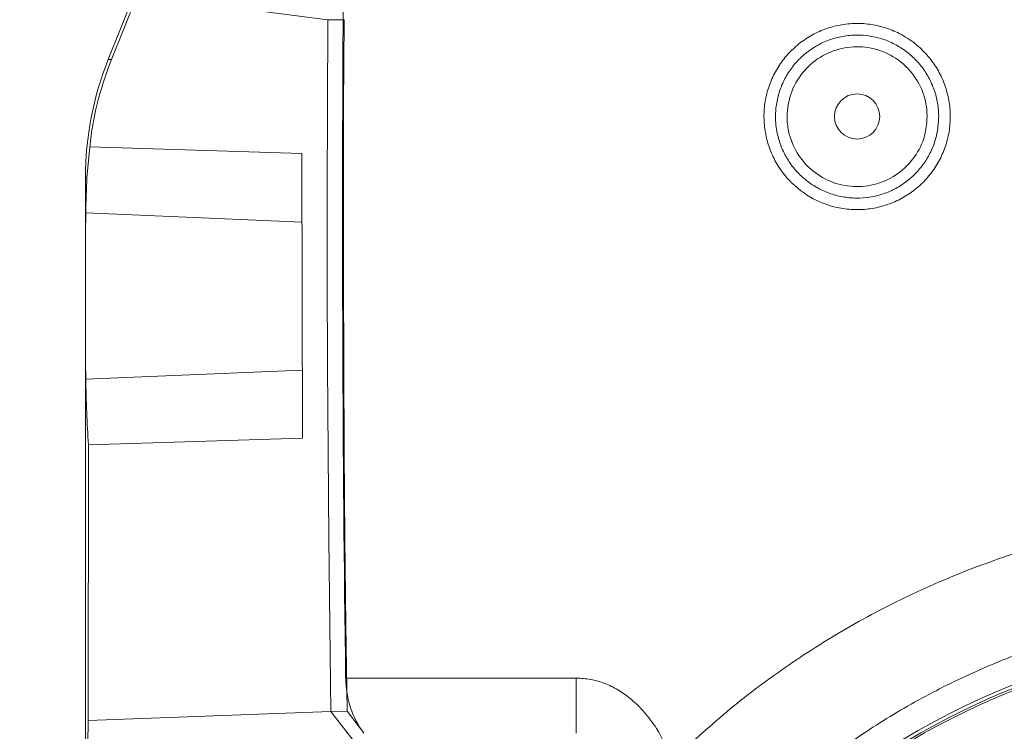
# Model space of a CAD drawing. Header units: millimetres. Extents: x 0 to 16820, y 0 to 11880.
# Tile 66 of 122: x 7979 to 8127, y 8332 to 8439. Entities that reach past the tile are written whole.
import ezdxf

# ---------------------------------------------------------------- set-up
doc = ezdxf.new("R2010")
doc.units = ezdxf.units.MM
doc.header["$LTSCALE"] = 20
doc.linetypes.add('PHANTOM', pattern=[12.7, 6.35, -1.27, 1.27, -1.27, 1.27, -1.27])

msp = doc.modelspace()

# ---------------------------------------------------------------- linework, layer by layer
at = {"color": 7, "linetype": 'Continuous', "lineweight": 0}
for p, q in [((8031.81, 8533.22), (7991.9, 8433.02)), ((7992.39, 8433.02), (7996.33, 8442.77)), ((8024.93, 8439.02), (7996.33, 8442.77)), ((8027.36, 8439.01), (8024.93, 8439.02)), ((7989.17, 8419.9), (7988.7, 8415.26)), ((7989.17, 8419.9), (8021.02, 8418.89)), ((8021.02, 8418.89), (8021.12, 8376.1)), ((7988.5, 8415.26), (7988.5, 8328.44)), ((7988.92, 8333.65), (7988.93, 8375.08)), ((8021.12, 8376.1), (7988.93, 8375.08)), ((8027.81, 8335.04), (8025.38, 8334.99)), ((8029.95, 8332.3), (8027.81, 8335.04)), ((8025.38, 8334.99), (7988.92, 8333.65)), ((8025.38, 8334.99), (8037.51, 8319.47))]:
    msp.add_line(p, q, dxfattribs=at)
at = {"color": 8, "linetype": 'Continuous', "lineweight": 0}
for p, q in [((7991.9, 8433.02), (7992.39, 8433.02)), ((7988.7, 8415.26), (7988.5, 8415.26)), ((7988.54, 8409.96), (8021.04, 8408.59)), ((7988.54, 8384.98), (8021.09, 8386.34)), ((8027.61, 8340.03), (8062.24, 8340.03)), ((8062.24, 8340.03), (8062.24, 8331.75))]:
    msp.add_line(p, q, dxfattribs=at)
at = {"color": 7, "linetype": 'Continuous', "lineweight": 0, "flags": 128}
for points in [[(8024.93, 8439.02), (8024.87, 8426.02), (8024.84, 8413.01), (8024.85, 8400.01), (8024.89, 8387), (8024.97, 8374), (8025.07, 8361), (8025.21, 8347.99), (8025.38, 8334.99)], [(8027.81, 8335.04), (8027.64, 8348.04), (8027.5, 8361.03), (8027.39, 8374.03), (8027.32, 8387.02), (8027.28, 8400.02), (8027.27, 8413.02), (8027.3, 8426.01), (8027.36, 8439.01)]]:
    msp.add_lwpolyline(points, dxfattribs=at)
at = {"color": 7, "linetype": 'Continuous', "lineweight": 0}
msp.add_circle((8104.5, 8424.47), 3.4, dxfattribs=at)
at = {"color": 7, "linetype": 'Continuous', "lineweight": 30}
for centre, radius, start, end in [((8169.5, 7139.47), 2377, 300, 180), ((7074.5, 7139.47), 1282, 22.84568, 82.15432)]:
    msp.add_arc(centre, radius, start, end, dxfattribs=at)
at = {"color": 7, "linetype": 'PHANTOM', "lineweight": 30}
msp.add_arc((8169.5, 7139.47), 1568.22, 354.08007, 125.91993, dxfattribs=at)
at = {"color": 7, "linetype": 'Continuous', "lineweight": 0}
for centre, radius, start, end in [((8036.5, 8415.26), 48, 158.2828, 180), ((8169.5, 8234.47), 112.5, 342, 162), ((8169.5, 8234.47), 112, 335.328, 204.672), ((8169.5, 8234.47), 111.7, 335.6347, 162), ((8169.5, 8234.47), 100, 2.0935, 177.9065)]:
    msp.add_arc(centre, radius, start, end, dxfattribs=at)
for centre, major_axis, ratio, start_param, end_param in [((11152.28, 8409.47), (0, 4000), 0.781286, 1.562859, 1.588157), ((11549.5, 7503.02), (3553.05, -963), 0.246973, 3.19774, 3.203425), ((11549.5, 9291.91), (3553.05, 963), 0.246973, 3.07976, 3.090395), ((8036.99, 8340.24), (0, 12), 0.781286, 1.588157, 2.356194), ((11549.5, 6572.26), (3393.02, -2317.26), 0.466421, 3.434601, 3.436053)]:
    msp.add_ellipse(centre, major_axis=major_axis, ratio=ratio, start_param=start_param, end_param=end_param, dxfattribs=at)
at = {"color": 8, "linetype": 'Continuous', "lineweight": 0}
for points, knots in [([(8094.59, 8414.56), (8094.19, 8415), (8093.26, 8416.01), (8092.09, 8417.84), (8091.15, 8420.01), (8090.59, 8422.32), (8090.43, 8424.68), (8090.67, 8427.04), (8091.29, 8429.33), (8092.3, 8431.47), (8093.65, 8433.42), (8095.31, 8435.11), (8097.23, 8436.51), (8099.36, 8437.55), (8101.63, 8438.23), (8103.98, 8438.51), (8106.35, 8438.41), (8108.66, 8437.89), (8111.04, 8436.93), (8113.2, 8435.54), (8115.05, 8433.76), (8116.47, 8431.86), (8117.54, 8429.74), (8118.24, 8427.48), (8118.55, 8425.13), (8118.47, 8422.76), (8117.98, 8420.44), (8117.12, 8418.24), (8115.89, 8416.21), (8114.34, 8414.41), (8112.51, 8412.9), (8110.46, 8411.72), (8108.23, 8410.9), (8105.91, 8410.47), (8103.54, 8410.43), (8101.19, 8410.79), (8098.95, 8411.54), (8096.66, 8412.73), (8095.33, 8413.91), (8094.59, 8414.56)], [0, 0, 0, 0, 0.020104, 0.046947, 0.073791, 0.100634, 0.127477, 0.154322, 0.181167, 0.208015, 0.234864, 0.261715, 0.288566, 0.315418, 0.342271, 0.369122, 0.395973, 0.422822, 0.449671, 0.483153, 0.510001, 0.53685, 0.563694, 0.590538, 0.617382, 0.644227, 0.671073, 0.697919, 0.724767, 0.751616, 0.778467, 0.805318, 0.83217, 0.859022, 0.885874, 0.912725, 0.939573, 0.966422, 1, 1, 1, 1]), ([(8116.76, 8424.47), (8116.7, 8423.5), (8116.59, 8421.85), (8115.82, 8419.62), (8114.86, 8417.79), (8113.59, 8416.15), (8112.08, 8414.74), (8110.34, 8413.61), (8108.44, 8412.78), (8106.42, 8412.29), (8104.35, 8412.14), (8102.29, 8412.34), (8100.28, 8412.88), (8098.4, 8413.76), (8096.68, 8414.93), (8095.2, 8416.38), (8093.97, 8418.05), (8093.05, 8419.91), (8092.39, 8422.06), (8092.16, 8424.3), (8092.35, 8426.53), (8092.87, 8428.54), (8093.72, 8430.43), (8094.88, 8432.15), (8096.31, 8433.65), (8097.97, 8434.9), (8099.82, 8435.85), (8101.8, 8436.47), (8103.86, 8436.75), (8105.94, 8436.69), (8107.98, 8436.27), (8109.92, 8435.52), (8111.7, 8434.44), (8113.28, 8433.09), (8114.61, 8431.49), (8115.65, 8429.69), (8116.37, 8427.74), (8116.72, 8425.98), (8116.75, 8424.88), (8116.76, 8424.47)], [0, 0, 0, 0, 0.0375325, 0.0643221, 0.0911118, 0.1179044, 0.1446971, 0.171511, 0.198325, 0.2251666, 0.2520082, 0.2788699, 0.3057315, 0.3325967, 0.3594619, 0.3863135, 0.4131652, 0.4399947, 0.4668243, 0.5002727, 0.5270812, 0.5538896, 0.5807105, 0.6075313, 0.6343809, 0.6612305, 0.6881148, 0.7149991, 0.7419109, 0.7688227, 0.7957449, 0.822667, 0.8495785, 0.8764899, 0.9033725, 0.930255, 0.957099, 0.9839429, 1, 1, 1, 1]), ([(8115.02, 8424.46), (8115.01, 8424.82), (8114.96, 8426.34), (8114.2, 8429), (8112.82, 8430.98), (8111.17, 8432.66), (8109.21, 8434.07), (8105.75, 8435.08), (8102.15, 8434.89), (8098.82, 8433.53), (8096.13, 8431.14), (8094.38, 8428), (8093.85, 8424.9), (8094.17, 8421.81), (8095.33, 8418.88), (8097.69, 8416.16), (8100.82, 8414.37), (8104.37, 8413.73), (8107.93, 8414.29), (8111.1, 8415.99), (8113.51, 8418.65), (8114.83, 8421.63), (8114.97, 8423.63), (8115.02, 8424.46)], [0, 0, 0, 0, 0.016108, 0.0697365, 0.1233636, 0.123477, 0.177231, 0.230996, 0.2847378, 0.3384301, 0.3920655, 0.445661, 0.4992519, 0.5328124, 0.5864787, 0.640207, 0.6939754, 0.7477441, 0.8014731, 0.8551406, 0.9087527, 0.9623412, 1, 1, 1, 1]), ([(8076.69, 8327.61), (8079.38, 8330.11), (8084.78, 8335.11), (8093.61, 8341.74), (8102.96, 8347.69), (8112.84, 8352.85), (8123.17, 8357.18), (8133.82, 8360.65), (8144.72, 8363.21), (8155.8, 8364.82), (8166.99, 8365.5), (8178.2, 8365.25), (8189.15, 8364.07), (8199.76, 8362.03), (8209.99, 8359.18), (8220, 8355.58), (8226.39, 8352.53), (8229.57, 8351.01)], [0, 0, 0, 0, 0.066783, 0.133681, 0.200463, 0.268109, 0.335995, 0.40388, 0.471524, 0.539231, 0.60718, 0.675129, 0.742836, 0.807024, 0.871417, 0.935811, 1, 1, 1, 1]), ([(8062.24, 8340.03), (8062.97, 8339.99), (8064.44, 8339.9), (8066.57, 8339.28), (8068.55, 8338.31), (8070.59, 8336.89), (8072.56, 8334.95), (8074.87, 8331.87), (8075.98, 8329.27), (8076.69, 8327.61)], [0, 0, 0, 0, 0.108612, 0.217269, 0.325363, 0.433552, 0.583403, 0.733477, 1, 1, 1, 1]), ([(8071.28, 8238.06), (8071.42, 8240.88), (8071.71, 8246.52), (8073.06, 8254.95), (8075.09, 8263.28), (8077.84, 8271.38), (8081.22, 8279.12), (8085.23, 8286.53), (8089.9, 8293.62), (8095.21, 8300.35), (8101.08, 8306.59), (8107.55, 8312.37), (8114.6, 8317.62), (8122.05, 8322.19), (8129.73, 8326.01), (8137.66, 8329.15), (8145.97, 8331.6), (8153.84, 8333.22), (8158.91, 8333.76), (8161.06, 8333.98)], [0, 0, 0, 0, 0.058726, 0.117454, 0.177929, 0.238405, 0.297055, 0.355706, 0.415987, 0.476266, 0.536335, 0.5964, 0.658342, 0.72028, 0.778185, 0.836086, 0.89601, 0.955931, 1, 1, 1, 1])]:
    msp.add_open_spline(points, degree=3, knots=knots, dxfattribs=at)
at = {"color": 7, "linetype": 'Continuous', "lineweight": 0}
for points, knots in [([(7992.39, 8433.02), (7991.69, 8431.09), (7990.28, 8427.18), (7989.45, 8422.65), (7989.2, 8420.2), (7989.17, 8419.9)], [0, 0, 0, 0, 0.461654, 0.93595, 1, 1, 1, 1]), ([(7988.54, 8384.98), (7988.54, 8385.18), (7988.53, 8385.65), (7988.52, 8386.78), (7988.51, 8388.25), (7988.51, 8389.93), (7988.51, 8391.73), (7988.5, 8394.15), (7988.5, 8397.28), (7988.5, 8400.86), (7988.51, 8404.16), (7988.51, 8406.65), (7988.52, 8408.41), (7988.53, 8409.4), (7988.54, 8409.81), (7988.54, 8409.96)], [0, 0, 0, 0, 0.059617, 0.136308, 0.212922, 0.274026, 0.335071, 0.397599, 0.495314, 0.593109, 0.690357, 0.798536, 0.877739, 0.957022, 1, 1, 1, 1]), ([(8230.34, 8333.77), (8226.71, 8335.86), (8219.45, 8340.04), (8207.78, 8344.77), (8196.62, 8348.04), (8186.13, 8349.99), (8176.44, 8350.98), (8166.71, 8351.16), (8156.99, 8350.53), (8147.35, 8349.06), (8137.84, 8346.78), (8128.55, 8343.72), (8119.57, 8339.89), (8110.95, 8335.31), (8102.75, 8330.01), (8095.01, 8324.05), (8087.25, 8316.92), (8079.62, 8308.53), (8075.02, 8301.89), (8072.73, 8298.57)], [0, 0, 0, 0, 0.070161, 0.1405324, 0.2106951, 0.2649551, 0.3194073, 0.3738596, 0.4281199, 0.482633, 0.5373416, 0.5920493, 0.6465615, 0.7009903, 0.7556155, 0.8102397, 0.8646671, 0.9323337, 1, 1, 1, 1])]:
    msp.add_open_spline(points, degree=3, knots=knots, dxfattribs=at)

doc.saveas('drawing.dxf')
